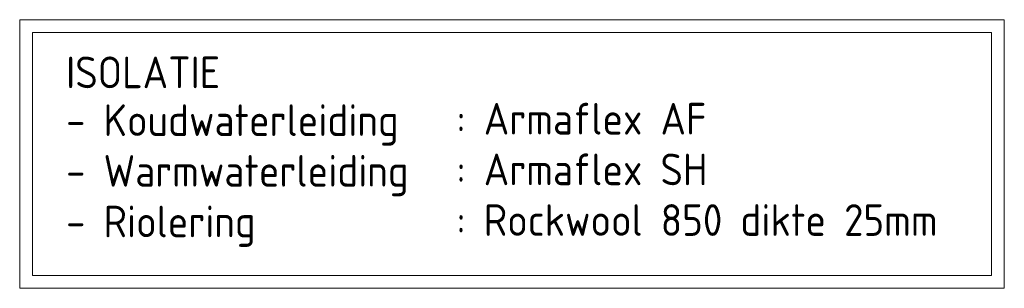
# Model space of a CAD drawing. Header units: millimetres. Extents: x -67014 to 38135, y 8979 to 53413.
# Tile 15 of 18: x 8172 to 12063, y 8979 to 10039. Entities that reach past the tile are written whole.
import ezdxf

# ---------------------------------------------------------------- set-up
doc = ezdxf.new("R2010")
doc.units = ezdxf.units.MM
doc.header["$LTSCALE"] = 50
doc.layers.add('WM570---_TOEVOER', color=2, linetype='Continuous')
doc.styles.add('BURO-025', font='ISO96.shx', dxfattribs={"height": 125})

msp = doc.modelspace()

# ---------------------------------------------------------------- linework, layer by layer
at = {"layer": 'WM570---_TOEVOER', "lineweight": 0}
for points in [[(8172.1, 10039.3), (12062.4, 10039.3), (12062.4, 8978.5), (8172.1, 8978.5)], [(8222.1, 9989.3), (12012.4, 9989.3), (12012.4, 9028.5), (8222.1, 9028.5)]]:
    msp.add_lwpolyline(points, close=True, dxfattribs=at)

# ---------------------------------------------------------------- texts
at = {"layer": 'WM570---_TOEVOER', "lineweight": 0, "style": 'BURO-025'}
for s, p in [('ISOLATIE', (8355.4, 9768.8)), ('- Koudwaterleiding', (8355.4, 9579.9)), (': Armaflex AF', (9897.7, 9585.6)), ('- Warmwaterleiding', (8355.4, 9379.9)), (': Armaflex SH', (9897.7, 9385.6)), ('- Riolering', (8355.4, 9179.9)), (': Rockwool 850 dikte 25mm', (9897.7, 9185.6))]:
    msp.add_text(s, height=125, dxfattribs=at).set_placement(p)

doc.saveas('drawing.dxf')
